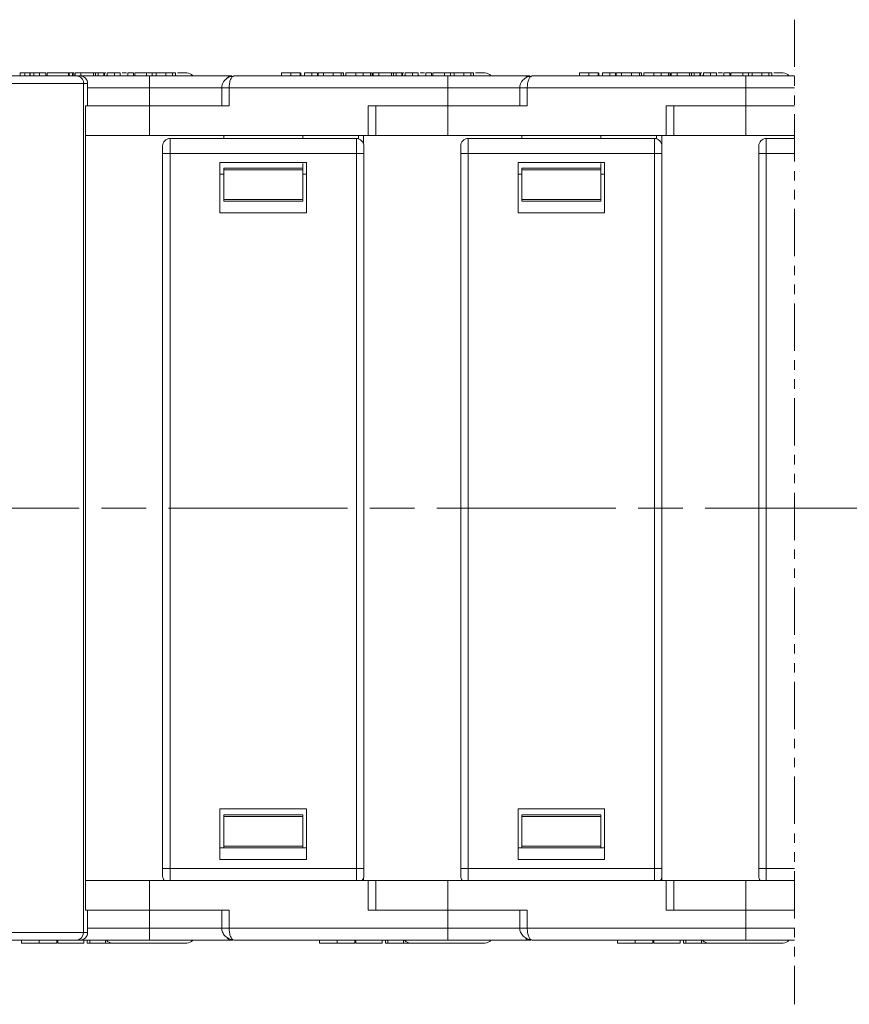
# Model space of a CAD drawing. Header units: millimetres. Extents: x 3455 to 3957, y 2 to 354.
# Tile 5 of 33: x 3721 to 3777, y 81 to 147. Entities that reach past the tile are written whole.
import ezdxf

# ---------------------------------------------------------------- set-up
doc = ezdxf.new("R2010")
doc.units = ezdxf.units.MM
for name, pattern in [('ACAD_ISO08W100', [36, 24, -3, 6, -3]), ('CENTER', [0.6, 0.375, -0.075, 0.075, -0.075]), ('PHANTOM2', [31.75, 15.875, -3.175, 3.175, -3.175, 3.175, -3.175])]:
    doc.linetypes.add(name, pattern=pattern)
doc.layers.add('中心线', color=1, linetype='CENTER', lineweight=25)

msp = doc.modelspace()

# ---------------------------------------------------------------- linework, layer by layer
at = {"color": 3, "linetype": 'PHANTOM2', "lineweight": 9, "ltscale": 0.2}
msp.add_line((3772.843, 146.742), (3772.843, 80.659), dxfattribs=at)
at = {"color": 7, "linetype": 'Continuous', "lineweight": 15}
for p, q in [((3724.663, 142.968), (3695.183, 142.968)), ((3720.88, 142.968), (3720.88, 143.168)), ((3721.21, 143.168), (3721.21, 142.968)), ((3721.21, 143.168), (3721.543, 143.168)), ((3721.543, 143.168), (3721.543, 142.968)), ((3721.543, 143.168), (3721.57, 143.168)), ((3721.57, 142.968), (3721.57, 143.168)), ((3721.809, 143.168), (3721.57, 143.168)), ((3721.809, 143.168), (3721.809, 142.968)), ((3722.191, 143.168), (3722.191, 142.968)), ((3722.619, 142.968), (3722.619, 143.168)), ((3722.619, 143.168), (3722.619, 142.968)), ((3722.696, 143.168), (3722.696, 142.968)), ((3724.131, 143.168), (3722.696, 143.168)), ((3724.131, 143.168), (3724.131, 142.968)), ((3724.143, 143.168), (3724.131, 143.168)), ((3724.143, 142.968), (3724.143, 143.168)), ((3724.167, 143.168), (3724.143, 143.168)), ((3724.167, 143.168), (3724.167, 142.968)), ((3724.179, 143.168), (3724.167, 143.168)), ((3724.179, 143.168), (3724.179, 142.968)), ((3724.34, 143.168), (3724.179, 143.168)), ((3724.5, 143.168), (3724.34, 143.168)), ((3724.401, 142.968), (3724.401, 143.168)), ((3724.5, 142.968), (3724.5, 143.168)), ((3724.964, 143.168), (3724.579, 143.168)), ((3724.579, 142.968), (3724.579, 143.168)), ((3724.912, 142.968), (3724.663, 142.968)), ((3729.579, 142.968), (3724.915, 142.968)), ((3724.964, 143.168), (3724.964, 142.968)), ((3725.81, 143.168), (3724.964, 143.168)), ((3725.81, 142.968), (3725.81, 143.168)), ((3725.938, 143.168), (3725.81, 143.168)), ((3725.938, 142.968), (3725.938, 143.168)), ((3726.116, 143.168), (3725.938, 143.168)), ((3726.116, 142.968), (3726.116, 143.168)), ((3726.501, 143.168), (3726.116, 143.168)), ((3726.501, 143.168), (3726.501, 142.968)), ((3726.547, 142.968), (3726.547, 143.168)), ((3726.73, 142.968), (3726.73, 143.168)), ((3727.125, 143.168), (3727.079, 143.168)), ((3727.218, 142.968), (3727.218, 143.168)), ((3727.218, 143.168), (3727.602, 143.168)), ((3727.602, 142.968), (3727.602, 143.168)), ((3728.114, 142.968), (3728.114, 143.168)), ((3728.499, 143.168), (3728.114, 143.168)), ((3728.499, 143.168), (3728.499, 142.968)), ((3728.574, 142.968), (3728.574, 143.168)), ((3729.369, 143.168), (3728.574, 143.168)), ((3729.369, 142.968), (3729.369, 143.168)), ((3729.754, 143.168), (3729.369, 143.168)), ((3729.579, 142.168), (3729.579, 142.968)), ((3729.754, 143.168), (3729.754, 142.968)), ((3730.01, 143.168), (3729.754, 143.168)), ((3730.01, 142.968), (3730.01, 143.168)), ((3730.663, 142.968), (3730.663, 143.168)), ((3731.119, 142.968), (3731.119, 143.168)), ((3731.317, 142.968), (3731.317, 143.168)), ((3735.249, 142.968), (3735.185, 142.939)), ((3749.579, 142.968), (3735.249, 142.968)), ((3738.43, 142.968), (3738.43, 143.168)), ((3739.048, 142.968), (3739.048, 143.168)), ((3739.668, 142.968), (3739.668, 143.168)), ((3739.69, 143.168), (3739.668, 143.168)), ((3739.712, 142.968), (3739.712, 143.168)), ((3739.967, 142.968), (3739.967, 143.168)), ((3740.454, 142.968), (3740.454, 143.168)), ((3740.454, 143.168), (3740.839, 143.168)), ((3740.839, 142.968), (3740.839, 143.168)), ((3740.88, 142.968), (3740.88, 143.168)), ((3741.248, 142.968), (3741.248, 143.168)), ((3741.716, 143.168), (3741.653, 143.168)), ((3741.903, 143.168), (3741.903, 142.968)), ((3742.439, 142.968), (3742.439, 143.168)), ((3742.581, 142.968), (3742.581, 143.168)), ((3742.734, 143.168), (3742.734, 142.968)), ((3742.734, 143.168), (3743.411, 143.168)), ((3743.411, 142.968), (3743.411, 143.168)), ((3744.34, 143.168), (3743.758, 143.168)), ((3743.896, 142.968), (3743.896, 143.168)), ((3744.5, 143.168), (3744.34, 143.168)), ((3744.401, 142.968), (3744.401, 143.168)), ((3744.5, 142.968), (3744.5, 143.168)), ((3744.964, 143.168), (3744.579, 143.168)), ((3744.579, 142.968), (3744.579, 143.168)), ((3744.964, 143.168), (3744.964, 142.968)), ((3745.81, 143.168), (3744.964, 143.168)), ((3745.81, 142.968), (3745.81, 143.168)), ((3745.938, 143.168), (3745.81, 143.168)), ((3745.938, 142.968), (3745.938, 143.168)), ((3746.116, 143.168), (3745.938, 143.168)), ((3746.116, 142.968), (3746.116, 143.168)), ((3746.501, 143.168), (3746.116, 143.168)), ((3746.501, 143.168), (3746.501, 142.968)), ((3746.547, 142.968), (3746.547, 143.168)), ((3746.73, 142.968), (3746.73, 143.168)), ((3747.125, 143.168), (3747.079, 143.168)), ((3747.218, 142.968), (3747.218, 143.168)), ((3747.218, 143.168), (3747.602, 143.168)), ((3747.602, 142.968), (3747.602, 143.168)), ((3748.499, 143.168), (3748.114, 143.168)), ((3748.114, 142.968), (3748.114, 143.168)), ((3748.499, 143.168), (3748.499, 142.968)), ((3748.574, 142.968), (3748.574, 143.168)), ((3749.369, 143.168), (3748.574, 143.168)), ((3749.369, 142.968), (3749.369, 143.168)), ((3749.754, 143.168), (3749.369, 143.168)), ((3749.579, 142.168), (3749.579, 142.968)), ((3749.754, 143.168), (3749.754, 142.968)), ((3750.01, 143.168), (3749.754, 143.168)), ((3750.01, 142.968), (3750.01, 143.168)), ((3750.663, 142.968), (3750.663, 143.168)), ((3751.119, 142.968), (3751.119, 143.168)), ((3751.317, 142.968), (3751.317, 143.168)), ((3755.249, 142.968), (3755.185, 142.939)), ((3769.579, 142.968), (3755.249, 142.968)), ((3758.43, 142.968), (3758.43, 143.168)), ((3759.048, 142.968), (3759.048, 143.168)), ((3759.668, 142.968), (3759.668, 143.168)), ((3759.69, 143.168), (3759.668, 143.168)), ((3759.712, 142.968), (3759.712, 143.168)), ((3759.967, 142.968), (3759.967, 143.168)), ((3760.454, 142.968), (3760.454, 143.168)), ((3760.454, 143.168), (3760.839, 143.168)), ((3760.839, 142.968), (3760.839, 143.168)), ((3760.88, 142.968), (3760.88, 143.168)), ((3761.248, 142.968), (3761.248, 143.168)), ((3761.716, 143.168), (3761.653, 143.168)), ((3761.903, 143.168), (3761.903, 142.968)), ((3762.439, 142.968), (3762.439, 143.168)), ((3762.581, 142.968), (3762.581, 143.168)), ((3762.734, 143.168), (3762.734, 142.968)), ((3762.734, 143.168), (3763.411, 143.168)), ((3763.411, 142.968), (3763.411, 143.168)), ((3764.34, 143.168), (3763.758, 143.168)), ((3763.896, 142.968), (3763.896, 143.168)), ((3764.5, 143.168), (3764.34, 143.168)), ((3764.401, 142.968), (3764.401, 143.168)), ((3764.5, 142.968), (3764.5, 143.168)), ((3764.964, 143.168), (3764.579, 143.168)), ((3764.579, 142.968), (3764.579, 143.168)), ((3764.964, 143.168), (3764.964, 142.968)), ((3765.81, 143.168), (3764.964, 143.168)), ((3765.81, 142.968), (3765.81, 143.168)), ((3765.938, 143.168), (3765.81, 143.168)), ((3765.938, 142.968), (3765.938, 143.168)), ((3766.116, 143.168), (3765.938, 143.168)), ((3766.116, 142.968), (3766.116, 143.168)), ((3766.501, 143.168), (3766.116, 143.168)), ((3766.501, 143.168), (3766.501, 142.968)), ((3766.547, 142.968), (3766.547, 143.168)), ((3766.73, 142.968), (3766.73, 143.168)), ((3767.125, 143.168), (3767.079, 143.168)), ((3767.218, 142.968), (3767.218, 143.168)), ((3767.218, 143.168), (3767.602, 143.168)), ((3767.602, 142.968), (3767.602, 143.168)), ((3768.114, 142.968), (3768.114, 143.168)), ((3768.499, 143.168), (3768.114, 143.168)), ((3768.499, 143.168), (3768.499, 142.968)), ((3768.574, 142.968), (3768.574, 143.168)), ((3769.369, 143.168), (3768.574, 143.168)), ((3769.754, 143.168), (3769.369, 143.168)), ((3769.369, 142.968), (3769.369, 143.168)), ((3769.579, 142.168), (3769.579, 142.968)), ((3769.754, 143.168), (3769.754, 142.968)), ((3770.01, 143.168), (3769.754, 143.168)), ((3770.01, 142.968), (3770.01, 143.168)), ((3770.663, 142.968), (3770.663, 143.168)), ((3771.119, 142.968), (3771.119, 143.168)), ((3771.317, 142.968), (3771.317, 143.168)), ((3695.165, 142.468), (3725.144, 142.468)), ((3725.144, 142.468), (3725.144, 113.968)), ((3725.144, 142.468), (3725.412, 142.468)), ((3725.412, 142.468), (3725.412, 140.968)), ((3725.415, 142.468), (3725.412, 142.468)), ((3725.415, 140.968), (3725.415, 142.468)), ((3725.415, 142.168), (3729.579, 142.168)), ((3729.579, 142.168), (3729.579, 140.968)), ((3734.461, 142.168), (3729.579, 142.168)), ((3734.414, 142.168), (3734.414, 140.968)), ((3734.914, 142.168), (3734.414, 142.168)), ((3734.914, 142.168), (3749.579, 142.168)), ((3734.914, 140.968), (3734.914, 142.168)), ((3749.579, 142.168), (3749.579, 140.968)), ((3754.441, 142.168), (3749.579, 142.168)), ((3754.414, 142.168), (3754.414, 140.968)), ((3754.914, 142.168), (3754.414, 142.168)), ((3754.914, 140.968), (3754.914, 142.168)), ((3754.914, 142.168), (3769.579, 142.168)), ((3769.579, 142.168), (3769.579, 140.968)), ((3772.843, 142.168), (3769.579, 142.168)), ((3725.274, 140.968), (3725.274, 113.968)), ((3725.412, 140.968), (3725.274, 140.968)), ((3725.415, 140.968), (3725.412, 140.968)), ((3725.415, 140.968), (3729.579, 140.968)), ((3729.579, 138.968), (3729.579, 140.968)), ((3729.579, 140.968), (3734.914, 140.968)), ((3744.244, 140.968), (3744.244, 138.968)), ((3744.244, 140.968), (3749.579, 140.968)), ((3744.744, 138.968), (3744.744, 140.968)), ((3749.579, 138.968), (3749.579, 140.968)), ((3749.579, 140.968), (3754.914, 140.968)), ((3764.244, 140.968), (3764.244, 138.968)), ((3764.244, 140.968), (3769.579, 140.968)), ((3764.744, 138.968), (3764.744, 140.968)), ((3769.579, 138.968), (3769.579, 140.968)), ((3769.579, 140.968), (3772.843, 140.968)), ((3729.579, 138.968), (3725.274, 138.968)), ((3744.244, 138.968), (3729.579, 138.968)), ((3734.549, 138.968), (3734.549, 138.768)), ((3739.849, 138.968), (3739.849, 138.768)), ((3743.596, 138.968), (3743.596, 138.746)), ((3743.935, 138.388), (3743.935, 138.968)), ((3744.244, 138.968), (3744.744, 138.968)), ((3749.579, 138.968), (3744.744, 138.968)), ((3764.244, 138.968), (3749.579, 138.968)), ((3754.549, 138.968), (3754.549, 138.768)), ((3759.849, 138.968), (3759.849, 138.768)), ((3763.596, 138.968), (3763.596, 138.746)), ((3763.935, 138.388), (3763.935, 138.968)), ((3764.244, 138.968), (3764.744, 138.968)), ((3769.579, 138.968), (3764.744, 138.968)), ((3772.843, 138.968), (3769.579, 138.968)), ((3730.949, 138.768), (3730.949, 137.768)), ((3743.449, 138.768), (3730.949, 138.768)), ((3743.449, 137.768), (3743.449, 138.768)), ((3750.949, 138.768), (3750.949, 137.768)), ((3763.449, 138.768), (3750.949, 138.768)), ((3763.449, 137.768), (3763.449, 138.768)), ((3770.949, 138.768), (3770.949, 137.768)), ((3772.843, 138.768), (3770.949, 138.768)), ((3730.949, 137.768), (3730.449, 137.768)), ((3730.449, 137.768), (3730.449, 113.968)), ((3730.949, 137.768), (3743.449, 137.768)), ((3730.949, 113.968), (3730.949, 137.768)), ((3743.949, 137.768), (3743.449, 137.768)), ((3743.449, 137.768), (3743.449, 113.968)), ((3743.949, 113.968), (3743.949, 137.768)), ((3750.949, 137.768), (3750.449, 137.768)), ((3750.449, 137.768), (3750.449, 113.968)), ((3750.949, 137.768), (3763.449, 137.768)), ((3750.949, 113.968), (3750.949, 137.768)), ((3763.949, 137.768), (3763.449, 137.768)), ((3763.449, 137.768), (3763.449, 113.968)), ((3763.949, 113.968), (3763.949, 137.768)), ((3770.949, 137.768), (3770.449, 137.768)), ((3770.449, 137.768), (3770.449, 113.968)), ((3770.949, 137.768), (3772.843, 137.768)), ((3770.949, 113.968), (3770.949, 137.768)), ((3740.099, 137.168), (3734.299, 137.168)), ((3734.299, 133.768), (3734.299, 137.168)), ((3739.849, 137.101), (3739.849, 136.768)), ((3740.099, 133.768), (3740.099, 137.168)), ((3760.099, 137.168), (3754.299, 137.168)), ((3754.299, 133.768), (3754.299, 137.168)), ((3759.849, 137.101), (3759.849, 136.768)), ((3760.099, 133.768), (3760.099, 137.168)), ((3734.299, 136.368), (3734.549, 136.368)), ((3739.849, 136.768), (3734.549, 136.768)), ((3734.549, 136.768), (3734.549, 136.668)), ((3739.849, 136.668), (3734.549, 136.668)), ((3734.549, 136.668), (3734.549, 134.668)), ((3739.849, 136.668), (3739.849, 136.768)), ((3739.849, 136.668), (3739.849, 134.668)), ((3739.849, 136.368), (3740.099, 136.368)), ((3754.299, 136.368), (3754.549, 136.368)), ((3759.849, 136.768), (3754.549, 136.768)), ((3754.549, 136.768), (3754.549, 136.668)), ((3759.849, 136.668), (3754.549, 136.668)), ((3754.549, 136.668), (3754.549, 134.668)), ((3759.849, 136.668), (3759.849, 136.768)), ((3759.849, 136.668), (3759.849, 134.668)), ((3759.849, 136.368), (3760.099, 136.368)), ((3734.549, 134.668), (3739.849, 134.668)), ((3734.549, 134.668), (3734.549, 134.568)), ((3734.549, 134.568), (3739.849, 134.568)), ((3739.849, 134.568), (3739.849, 134.668)), ((3754.549, 134.668), (3759.849, 134.668)), ((3754.549, 134.668), (3754.549, 134.568)), ((3754.549, 134.568), (3759.849, 134.568)), ((3759.849, 134.568), (3759.849, 134.668)), ((3740.099, 133.768), (3734.299, 133.768)), ((3760.099, 133.768), (3754.299, 133.768)), ((3725.144, 113.968), (3725.144, 85.468)), ((3725.274, 113.968), (3725.274, 86.968)), ((3730.449, 113.968), (3730.449, 89.768)), ((3730.949, 89.768), (3730.949, 113.968)), ((3743.449, 113.968), (3743.449, 89.768)), ((3743.949, 89.768), (3743.949, 113.968)), ((3750.449, 113.968), (3750.449, 89.768)), ((3750.949, 89.768), (3750.949, 113.968)), ((3763.449, 113.968), (3763.449, 89.768)), ((3763.949, 89.768), (3763.949, 113.968)), ((3770.449, 113.968), (3770.449, 89.768)), ((3770.949, 89.768), (3770.949, 113.968)), ((3734.299, 93.768), (3734.299, 90.368)), ((3734.299, 93.768), (3740.099, 93.768)), ((3739.849, 93.368), (3734.549, 93.368)), ((3734.549, 93.368), (3734.549, 93.268)), ((3739.849, 93.268), (3734.549, 93.268)), ((3734.549, 93.268), (3734.549, 91.268)), ((3739.849, 93.268), (3739.849, 93.368)), ((3739.849, 93.268), (3739.849, 91.268)), ((3740.099, 93.768), (3740.099, 90.368)), ((3754.299, 93.768), (3760.099, 93.768)), ((3754.299, 93.768), (3754.299, 90.368)), ((3759.849, 93.368), (3754.549, 93.368)), ((3754.549, 93.368), (3754.549, 93.268)), ((3759.849, 93.268), (3754.549, 93.268)), ((3754.549, 93.268), (3754.549, 91.268)), ((3759.849, 93.268), (3759.849, 93.368)), ((3759.849, 93.268), (3759.849, 91.268)), ((3760.099, 93.768), (3760.099, 90.368)), ((3734.549, 91.268), (3739.849, 91.268)), ((3734.549, 91.268), (3734.549, 91.168)), ((3739.849, 91.168), (3739.849, 91.268)), ((3754.549, 91.268), (3759.849, 91.268)), ((3754.549, 91.268), (3754.549, 91.168)), ((3759.849, 91.168), (3759.849, 91.268)), ((3734.549, 91.168), (3734.299, 91.168)), ((3734.549, 91.168), (3739.849, 91.168)), ((3740.099, 91.168), (3739.849, 91.168)), ((3754.549, 91.168), (3754.299, 91.168)), ((3754.549, 91.168), (3759.849, 91.168)), ((3760.099, 91.168), (3759.849, 91.168)), ((3734.299, 90.368), (3740.099, 90.368)), ((3754.299, 90.368), (3760.099, 90.368)), ((3730.449, 89.768), (3730.949, 89.768)), ((3743.449, 89.768), (3730.949, 89.768)), ((3730.949, 89.768), (3730.949, 88.968)), ((3743.449, 89.768), (3743.949, 89.768)), ((3743.449, 88.968), (3743.449, 89.768)), ((3750.449, 89.768), (3750.949, 89.768)), ((3763.449, 89.768), (3750.949, 89.768)), ((3750.949, 89.768), (3750.949, 88.968)), ((3763.449, 89.768), (3763.949, 89.768)), ((3763.449, 88.968), (3763.449, 89.768)), ((3770.449, 89.768), (3770.949, 89.768)), ((3772.843, 89.768), (3770.949, 89.768)), ((3770.949, 89.768), (3770.949, 88.968)), ((3725.274, 88.968), (3729.579, 88.968)), ((3729.579, 86.968), (3729.579, 88.968)), ((3729.579, 88.968), (3744.244, 88.968)), ((3743.935, 88.968), (3743.935, 89.149)), ((3744.244, 88.968), (3744.244, 86.968)), ((3744.744, 88.968), (3744.244, 88.968)), ((3744.744, 86.968), (3744.744, 88.968)), ((3744.744, 88.968), (3749.579, 88.968)), ((3749.579, 86.968), (3749.579, 88.968)), ((3749.579, 88.968), (3764.244, 88.968)), ((3763.935, 88.968), (3763.935, 89.149)), ((3764.244, 88.968), (3764.244, 86.968)), ((3764.744, 88.968), (3764.244, 88.968)), ((3764.744, 86.968), (3764.744, 88.968)), ((3764.744, 88.968), (3769.579, 88.968)), ((3769.579, 86.968), (3769.579, 88.968)), ((3769.579, 88.968), (3772.843, 88.968)), ((3725.274, 86.968), (3725.412, 86.968)), ((3725.412, 86.968), (3725.412, 85.468)), ((3725.412, 86.968), (3725.415, 86.968)), ((3725.415, 85.468), (3725.415, 86.968)), ((3725.415, 86.968), (3729.579, 86.968)), ((3729.579, 86.968), (3729.579, 85.768)), ((3734.914, 86.968), (3729.579, 86.968)), ((3734.414, 86.968), (3734.414, 85.768)), ((3734.914, 85.768), (3734.914, 86.968)), ((3744.244, 86.968), (3749.579, 86.968)), ((3754.914, 86.968), (3749.579, 86.968)), ((3749.579, 86.968), (3749.579, 85.768)), ((3754.414, 86.968), (3754.414, 85.768)), ((3754.914, 85.768), (3754.914, 86.968)), ((3764.244, 86.968), (3769.579, 86.968)), ((3772.843, 86.968), (3769.579, 86.968)), ((3769.579, 86.968), (3769.579, 85.768)), ((3725.144, 85.468), (3695.165, 85.468)), ((3725.412, 85.468), (3725.144, 85.468)), ((3725.412, 85.468), (3725.415, 85.468)), ((3729.579, 85.768), (3725.415, 85.768)), ((3729.579, 85.768), (3729.579, 84.968)), ((3729.579, 85.768), (3734.431, 85.768)), ((3734.414, 85.768), (3734.914, 85.768)), ((3749.579, 85.768), (3734.914, 85.768)), ((3749.579, 85.768), (3749.579, 84.968)), ((3749.579, 85.768), (3754.441, 85.768)), ((3754.414, 85.768), (3754.914, 85.768)), ((3769.579, 85.768), (3754.914, 85.768)), ((3769.579, 85.768), (3769.579, 84.968)), ((3769.579, 85.768), (3772.843, 85.768)), ((3695.183, 84.968), (3724.663, 84.968)), ((3720.977, 84.968), (3720.977, 84.768)), ((3722.159, 84.768), (3722.159, 84.968)), ((3723.348, 84.968), (3723.348, 84.768)), ((3723.41, 84.768), (3723.41, 84.968)), ((3723.41, 84.768), (3725.173, 84.768)), ((3724.663, 84.968), (3724.912, 84.968)), ((3724.915, 84.968), (3729.579, 84.968)), ((3725.173, 84.968), (3725.173, 84.768)), ((3725.395, 84.968), (3725.395, 84.768)), ((3725.395, 84.768), (3725.556, 84.768)), ((3725.556, 84.968), (3725.556, 84.768)), ((3725.556, 84.768), (3726.613, 84.768)), ((3726.613, 84.768), (3726.613, 84.968)), ((3726.613, 84.768), (3727.094, 84.768)), ((3735.249, 84.968), (3749.579, 84.968)), ((3740.977, 84.968), (3740.977, 84.768)), ((3742.159, 84.768), (3742.159, 84.968)), ((3743.348, 84.968), (3743.348, 84.768)), ((3743.41, 84.768), (3743.41, 84.968)), ((3743.41, 84.768), (3745.173, 84.768)), ((3745.173, 84.968), (3745.173, 84.768)), ((3745.395, 84.968), (3745.395, 84.768)), ((3745.395, 84.768), (3745.556, 84.768)), ((3745.556, 84.968), (3745.556, 84.768)), ((3745.556, 84.768), (3746.613, 84.768)), ((3746.613, 84.768), (3746.613, 84.968)), ((3746.613, 84.768), (3747.094, 84.768)), ((3755.249, 84.968), (3769.579, 84.968)), ((3760.977, 84.968), (3760.977, 84.768)), ((3762.159, 84.768), (3762.159, 84.968)), ((3763.348, 84.968), (3763.348, 84.768)), ((3763.41, 84.768), (3763.41, 84.968)), ((3763.41, 84.768), (3765.173, 84.768)), ((3765.173, 84.968), (3765.173, 84.768)), ((3765.395, 84.968), (3765.395, 84.768)), ((3765.395, 84.768), (3765.556, 84.768)), ((3765.556, 84.968), (3765.556, 84.768)), ((3765.556, 84.768), (3766.613, 84.768)), ((3766.613, 84.768), (3766.613, 84.968)), ((3766.613, 84.768), (3767.094, 84.768))]:
    msp.add_line(p, q, dxfattribs=at)
at = {"color": 7, "linetype": 'Continuous', "lineweight": 15, "flags": 128}
for points in [[(3726.73, 143.027), (3726.725, 143.022), (3726.679, 142.968)], [(3735.249, 142.968), (3735.184, 142.959), (3735.151, 142.946)], [(3746.73, 143.027), (3746.725, 143.022), (3746.679, 142.968)], [(3755.249, 142.968), (3755.184, 142.959), (3755.151, 142.946)], [(3766.73, 143.027), (3766.725, 143.022), (3766.679, 142.968)], [(3735.156, 84.988), (3735.184, 84.978), (3735.249, 84.968)], [(3755.156, 84.988), (3755.184, 84.978), (3755.249, 84.968)]]:
    msp.add_lwpolyline(points, dxfattribs=at)
at = {"color": 7, "linetype": 'Continuous', "lineweight": 15}
for centre, radius, start, end in [((3724.912, 142.469), 0.5, 359.98045, 89.98044), ((3724.915, 142.468), 0.5, 0, 90), ((3732.079, 142.668), 0.5, 37.71782, 90), ((3735.027, 142.726), 0.255, 113.20953, 157.73513), ((3752.079, 142.668), 0.5, 37.71782, 90), ((3755.027, 142.726), 0.255, 113.20953, 157.73513), ((3772.079, 142.668), 0.5, 37.71782, 90), ((3730.949, 138.268), 0.5, 90, 180), ((3743.449, 138.268), 0.5, 360, 90), ((3750.949, 138.268), 0.5, 90, 180), ((3763.449, 138.268), 0.5, 360, 90), ((3770.949, 138.268), 0.5, 90, 180), ((3730.949, 89.268), 0.5, 180, 216.8699), ((3743.449, 89.268), 0.5, 323.1301, 360), ((3750.949, 89.268), 0.5, 180, 216.8699), ((3763.449, 89.268), 0.5, 323.1301, 360), ((3770.949, 89.268), 0.5, 180, 216.8699), ((3724.912, 85.468), 0.5, 270.01956, 0.01955), ((3724.915, 85.468), 0.5, 270, 0), ((3727.079, 85.268), 0.5, 216.8699, 270), ((3732.079, 85.268), 0.5, 270, 322.46944), ((3735.021, 85.215), 0.252, 201.51732, 259.16037), ((3747.079, 85.268), 0.5, 216.8699, 270), ((3752.079, 85.268), 0.5, 270, 322.46944), ((3755.021, 85.215), 0.252, 201.51732, 259.16037), ((3767.079, 85.268), 0.5, 216.8699, 270), ((3772.079, 85.268), 0.5, 270, 322.46944)]:
    msp.add_arc(centre, radius, start, end, dxfattribs=at)
for centre, start_param, end_param in [((3724.663, 142.468), 1.570796, 3.141593), ((3724.663, 85.468), 0, 1.570796)]:
    msp.add_ellipse(centre, major_axis=(0, -0.5), ratio=0.962384, start_param=start_param, end_param=end_param, dxfattribs=at)
for points, knots in [([(3721.248, 143.168), (3721.215, 143.168), (3721.116, 143.168), (3720.99, 143.168), (3720.894, 143.168), (3720.885, 143.168), (3720.88, 143.168)], [0, 0, 0, 0, 0.123656, 0.374684, 0.666245, 1, 1, 1, 1]), ([(3722.191, 143.168), (3722.175, 143.168), (3722.142, 143.168), (3722.092, 143.168), (3722.042, 143.168), (3721.978, 143.168), (3721.901, 143.168), (3721.84, 143.168), (3721.809, 143.168)], [0, 0, 0, 0, 0.1306689, 0.2616352, 0.3923112, 0.5231243, 0.7614614, 1, 1, 1, 1]), ([(3722.619, 143.168), (3722.61, 143.168), (3722.596, 143.168), (3722.487, 143.168), (3722.349, 143.168), (3722.239, 143.168), (3722.191, 143.168)], [0, 0, 0, 0, 0.321413, 0.564125, 0.808245, 1, 1, 1, 1]), ([(3724.214, 143.168), (3724.219, 143.168), (3724.271, 143.168), (3724.336, 143.168), (3724.394, 143.168), (3724.399, 143.168), (3724.401, 143.168)], [0, 0, 0, 0, 0.0379426, 0.3884363, 0.772965, 1, 1, 1, 1]), ([(3726.634, 143.168), (3726.622, 143.168), (3726.548, 143.168), (3726.548, 143.168), (3726.547, 143.168)], [0, 0, 0, 0, 0.158241, 1, 1, 1, 1]), ([(3726.73, 143.168), (3726.792, 143.168), (3726.912, 143.168), (3727.077, 143.168), (3727.17, 143.168), (3727.218, 143.168)], [0, 0, 0, 0, 0.340777, 0.666506, 1, 1, 1, 1]), ([(3728.021, 143.168), (3727.947, 143.168), (3727.839, 143.168), (3727.76, 143.168), (3727.735, 143.168)], [0, 0, 0, 0, 0.693123, 1, 1, 1, 1]), ([(3735.086, 142.968), (3734.887, 142.968), (3734.23, 142.968), (3732.909, 142.968), (3731.251, 142.968), (3730.126, 142.968), (3729.579, 142.968)], [0, 0, 0, 0, 0.1317256, 0.4346917, 0.7255651, 1, 1, 1, 1]), ([(3730.663, 143.168), (3730.595, 143.168), (3730.465, 143.168), (3730.292, 143.168), (3730.156, 143.168), (3730.021, 143.168), (3730.014, 143.168), (3730.009, 143.168)], [0, 0, 0, 0, 0.147573, 0.284708, 0.42143, 0.569087, 1, 1, 1, 1]), ([(3731.119, 143.168), (3731.097, 143.168), (3731.052, 143.168), (3730.969, 143.168), (3730.878, 143.168), (3730.796, 143.168), (3730.724, 143.168), (3730.683, 143.168), (3730.663, 143.168)], [0, 0, 0, 0, 0.193766, 0.39358, 0.576637, 0.765409, 0.88229, 1, 1, 1, 1]), ([(3731.317, 143.168), (3731.316, 143.168), (3731.313, 143.168), (3731.293, 143.168), (3731.263, 143.168), (3731.23, 143.168), (3731.185, 143.168), (3731.141, 143.168), (3731.119, 143.168)], [0, 0, 0, 0, 0.236152, 0.473855, 0.601652, 0.730266, 0.863502, 1, 1, 1, 1]), ([(3732.079, 143.168), (3732.044, 143.168), (3731.99, 143.168), (3731.715, 143.168), (3731.528, 143.168), (3731.453, 143.168)], [0, 0, 0, 0, 0.523751, 0.808868, 1, 1, 1, 1]), ([(3735.184, 142.953), (3735.12, 142.945), (3734.971, 142.926), (3734.788, 142.834), (3734.635, 142.707), (3734.522, 142.563), (3734.433, 142.376), (3734.421, 142.239), (3734.415, 142.168)], [0, 0, 0, 0, 0.163713, 0.378531, 0.509097, 0.657229, 0.822903, 1, 1, 1, 1]), ([(3735.185, 142.939), (3735.165, 142.932), (3735.101, 142.912), (3735.026, 142.78), (3734.968, 142.613), (3734.938, 142.471), (3734.918, 142.321), (3734.916, 142.219), (3734.914, 142.168)], [0, 0, 0, 0, 0.135679, 0.438638, 0.587386, 0.730058, 0.86734, 1, 1, 1, 1]), ([(3739.048, 143.168), (3738.947, 143.168), (3738.789, 143.168), (3738.608, 143.168), (3738.495, 143.168), (3738.438, 143.168), (3738.432, 143.168), (3738.43, 143.168)], [0, 0, 0, 0, 0.288996, 0.450693, 0.612382, 0.824011, 1, 1, 1, 1]), ([(3739.668, 143.168), (3739.64, 143.168), (3739.585, 143.168), (3739.431, 143.168), (3739.245, 143.168), (3739.115, 143.168), (3739.048, 143.168)], [0, 0, 0, 0, 0.254384, 0.503489, 0.74052, 1, 1, 1, 1]), ([(3739.967, 143.168), (3740.029, 143.168), (3740.149, 143.168), (3740.314, 143.168), (3740.407, 143.168), (3740.454, 143.168)], [0, 0, 0, 0, 0.340777, 0.666506, 1, 1, 1, 1]), ([(3741.299, 143.168), (3741.248, 143.168), (3741.131, 143.168), (3740.989, 143.168), (3740.894, 143.168), (3740.885, 143.168), (3740.88, 143.168)], [0, 0, 0, 0, 0.1784934, 0.4138134, 0.6871296, 1, 1, 1, 1]), ([(3741.903, 143.168), (3741.809, 143.168), (3741.647, 143.168), (3741.453, 143.168), (3741.326, 143.168), (3741.267, 143.168), (3741.253, 143.168), (3741.248, 143.168)], [0, 0, 0, 0, 0.284938, 0.489037, 0.692754, 0.904788, 1, 1, 1, 1]), ([(3742.439, 143.168), (3742.413, 143.168), (3742.36, 143.168), (3742.261, 143.168), (3742.149, 143.168), (3742.049, 143.168), (3741.966, 143.168), (3741.924, 143.168), (3741.903, 143.168)], [0, 0, 0, 0, 0.198178, 0.402258, 0.594941, 0.795362, 0.897384, 1, 1, 1, 1]), ([(3742.581, 143.168), (3742.581, 143.168), (3742.579, 143.168), (3742.571, 143.168), (3742.558, 143.168), (3742.536, 143.168), (3742.499, 143.168), (3742.46, 143.168), (3742.439, 143.168)], [0, 0, 0, 0, 0.142815, 0.286331, 0.415095, 0.544797, 0.769652, 1, 1, 1, 1]), ([(3743.411, 143.168), (3743.444, 143.168), (3743.511, 143.168), (3743.625, 143.168), (3743.73, 143.168), (3743.825, 143.168), (3743.872, 143.168), (3743.896, 143.168)], [0, 0, 0, 0, 0.2061597, 0.4123253, 0.7060368, 0.8529783, 1, 1, 1, 1]), ([(3743.896, 143.168), (3743.963, 143.168), (3744.085, 143.168), (3744.236, 143.168), (3744.338, 143.168), (3744.393, 143.168), (3744.399, 143.168), (3744.401, 143.168)], [0, 0, 0, 0, 0.24221, 0.444968, 0.647176, 0.869019, 1, 1, 1, 1]), ([(3746.634, 143.168), (3746.622, 143.168), (3746.548, 143.168), (3746.548, 143.168), (3746.547, 143.168)], [0, 0, 0, 0, 0.158241, 1, 1, 1, 1]), ([(3746.73, 143.168), (3746.792, 143.168), (3746.912, 143.168), (3747.077, 143.168), (3747.17, 143.168), (3747.218, 143.168)], [0, 0, 0, 0, 0.340777, 0.666506, 1, 1, 1, 1]), ([(3748.021, 143.168), (3747.947, 143.168), (3747.839, 143.168), (3747.76, 143.168), (3747.735, 143.168)], [0, 0, 0, 0, 0.693133, 1, 1, 1, 1]), ([(3755.086, 142.968), (3754.887, 142.968), (3754.23, 142.968), (3752.909, 142.968), (3751.251, 142.968), (3750.126, 142.968), (3749.579, 142.968)], [0, 0, 0, 0, 0.131726, 0.434692, 0.725565, 1, 1, 1, 1]), ([(3750.663, 143.168), (3750.595, 143.168), (3750.465, 143.168), (3750.292, 143.168), (3750.156, 143.168), (3750.021, 143.168), (3750.014, 143.168), (3750.009, 143.168)], [0, 0, 0, 0, 0.147573, 0.284708, 0.42143, 0.569087, 1, 1, 1, 1]), ([(3751.119, 143.168), (3751.097, 143.168), (3751.052, 143.168), (3750.969, 143.168), (3750.878, 143.168), (3750.796, 143.168), (3750.724, 143.168), (3750.683, 143.168), (3750.663, 143.168)], [0, 0, 0, 0, 0.193766, 0.39358, 0.576637, 0.765409, 0.88229, 1, 1, 1, 1]), ([(3751.317, 143.168), (3751.316, 143.168), (3751.313, 143.168), (3751.293, 143.168), (3751.263, 143.168), (3751.23, 143.168), (3751.185, 143.168), (3751.141, 143.168), (3751.119, 143.168)], [0, 0, 0, 0, 0.236152, 0.473855, 0.601652, 0.730266, 0.863502, 1, 1, 1, 1]), ([(3752.079, 143.168), (3752.044, 143.168), (3751.99, 143.168), (3751.715, 143.168), (3751.528, 143.168), (3751.453, 143.168)], [0, 0, 0, 0, 0.523746, 0.808861, 1, 1, 1, 1]), ([(3755.184, 142.953), (3755.12, 142.945), (3754.971, 142.926), (3754.788, 142.834), (3754.635, 142.707), (3754.522, 142.563), (3754.433, 142.376), (3754.421, 142.239), (3754.415, 142.168)], [0, 0, 0, 0, 0.163713, 0.378531, 0.509097, 0.657229, 0.822903, 1, 1, 1, 1]), ([(3755.185, 142.939), (3755.165, 142.932), (3755.101, 142.912), (3755.026, 142.78), (3754.968, 142.613), (3754.938, 142.471), (3754.918, 142.321), (3754.916, 142.219), (3754.914, 142.168)], [0, 0, 0, 0, 0.135679, 0.438638, 0.587386, 0.730058, 0.86734, 1, 1, 1, 1]), ([(3759.048, 143.168), (3758.947, 143.168), (3758.789, 143.168), (3758.608, 143.168), (3758.495, 143.168), (3758.438, 143.168), (3758.432, 143.168), (3758.43, 143.168)], [0, 0, 0, 0, 0.288996, 0.450693, 0.612382, 0.824011, 1, 1, 1, 1]), ([(3759.668, 143.168), (3759.64, 143.168), (3759.585, 143.168), (3759.431, 143.168), (3759.245, 143.168), (3759.115, 143.168), (3759.048, 143.168)], [0, 0, 0, 0, 0.254384, 0.503489, 0.74052, 1, 1, 1, 1]), ([(3759.967, 143.168), (3760.029, 143.168), (3760.149, 143.168), (3760.314, 143.168), (3760.407, 143.168), (3760.454, 143.168)], [0, 0, 0, 0, 0.340777, 0.666506, 1, 1, 1, 1]), ([(3761.299, 143.168), (3761.248, 143.168), (3761.131, 143.168), (3760.989, 143.168), (3760.894, 143.168), (3760.885, 143.168), (3760.88, 143.168)], [0, 0, 0, 0, 0.1784934, 0.4138134, 0.6871296, 1, 1, 1, 1]), ([(3761.903, 143.168), (3761.809, 143.168), (3761.647, 143.168), (3761.453, 143.168), (3761.326, 143.168), (3761.267, 143.168), (3761.253, 143.168), (3761.248, 143.168)], [0, 0, 0, 0, 0.284938, 0.489037, 0.692754, 0.904788, 1, 1, 1, 1]), ([(3762.439, 143.168), (3762.413, 143.168), (3762.36, 143.168), (3762.261, 143.168), (3762.149, 143.168), (3762.049, 143.168), (3761.966, 143.168), (3761.924, 143.168), (3761.903, 143.168)], [0, 0, 0, 0, 0.198178, 0.402258, 0.594941, 0.795362, 0.897384, 1, 1, 1, 1]), ([(3762.581, 143.168), (3762.581, 143.168), (3762.579, 143.168), (3762.571, 143.168), (3762.558, 143.168), (3762.536, 143.168), (3762.499, 143.168), (3762.46, 143.168), (3762.439, 143.168)], [0, 0, 0, 0, 0.142815, 0.286331, 0.415095, 0.544797, 0.769652, 1, 1, 1, 1]), ([(3763.411, 143.168), (3763.444, 143.168), (3763.511, 143.168), (3763.625, 143.168), (3763.73, 143.168), (3763.825, 143.168), (3763.872, 143.168), (3763.896, 143.168)], [0, 0, 0, 0, 0.2061597, 0.4123253, 0.7060368, 0.8529783, 1, 1, 1, 1]), ([(3763.896, 143.168), (3763.963, 143.168), (3764.085, 143.168), (3764.236, 143.168), (3764.338, 143.168), (3764.393, 143.168), (3764.399, 143.168), (3764.401, 143.168)], [0, 0, 0, 0, 0.24221, 0.444968, 0.647176, 0.869019, 1, 1, 1, 1]), ([(3766.634, 143.168), (3766.622, 143.168), (3766.548, 143.168), (3766.548, 143.168), (3766.547, 143.168)], [0, 0, 0, 0, 0.158241, 1, 1, 1, 1]), ([(3766.73, 143.168), (3766.792, 143.168), (3766.912, 143.168), (3767.077, 143.168), (3767.17, 143.168), (3767.218, 143.168)], [0, 0, 0, 0, 0.340777, 0.666506, 1, 1, 1, 1]), ([(3768.021, 143.168), (3767.947, 143.168), (3767.839, 143.168), (3767.76, 143.168), (3767.735, 143.168)], [0, 0, 0, 0, 0.693133, 1, 1, 1, 1]), ([(3772.843, 142.968), (3772.31, 142.968), (3771.24, 142.968), (3770.126, 142.968), (3769.579, 142.968)], [0.440197, 0.440197, 0.440197, 0.440197, 0.7255651, 1, 1, 1, 1]), ([(3770.663, 143.168), (3770.595, 143.168), (3770.465, 143.168), (3770.292, 143.168), (3770.156, 143.168), (3770.021, 143.168), (3770.014, 143.168), (3770.009, 143.168)], [0, 0, 0, 0, 0.147573, 0.284708, 0.42143, 0.569087, 1, 1, 1, 1]), ([(3771.119, 143.168), (3771.097, 143.168), (3771.052, 143.168), (3770.969, 143.168), (3770.878, 143.168), (3770.796, 143.168), (3770.724, 143.168), (3770.683, 143.168), (3770.663, 143.168)], [0, 0, 0, 0, 0.193766, 0.39358, 0.576637, 0.765409, 0.88229, 1, 1, 1, 1]), ([(3771.317, 143.168), (3771.316, 143.168), (3771.313, 143.168), (3771.293, 143.168), (3771.263, 143.168), (3771.23, 143.168), (3771.185, 143.168), (3771.141, 143.168), (3771.119, 143.168)], [0, 0, 0, 0, 0.236152, 0.473855, 0.601652, 0.730266, 0.863502, 1, 1, 1, 1]), ([(3772.079, 143.168), (3772.044, 143.168), (3771.99, 143.168), (3771.715, 143.168), (3771.528, 143.168), (3771.453, 143.168)], [0, 0, 0, 0, 0.523746, 0.8088608, 1, 1, 1, 1]), ([(3730.449, 138.268), (3730.449, 138.262), (3730.449, 138.251), (3730.449, 138.189), (3730.449, 138.125), (3730.449, 138.045), (3730.449, 137.928), (3730.449, 137.831), (3730.449, 137.768)], [0, 0, 0, 0, 0.239443, 0.369379, 0.5, 0.629936, 0.760557, 1, 1, 1, 1]), ([(3743.949, 137.768), (3743.949, 137.831), (3743.949, 137.928), (3743.949, 138.045), (3743.949, 138.124), (3743.949, 138.189), (3743.949, 138.251), (3743.949, 138.262), (3743.949, 138.268)], [0, 0, 0, 0, 0.239443, 0.369379, 0.5, 0.629936, 0.760557, 1, 1, 1, 1]), ([(3750.449, 138.268), (3750.449, 138.262), (3750.449, 138.251), (3750.449, 138.189), (3750.449, 138.125), (3750.449, 138.045), (3750.449, 137.928), (3750.449, 137.831), (3750.449, 137.768)], [0, 0, 0, 0, 0.239443, 0.369379, 0.5, 0.629936, 0.760557, 1, 1, 1, 1]), ([(3763.949, 137.768), (3763.949, 137.831), (3763.949, 137.928), (3763.949, 138.045), (3763.949, 138.124), (3763.949, 138.189), (3763.949, 138.251), (3763.949, 138.262), (3763.949, 138.268)], [0, 0, 0, 0, 0.239443, 0.369379, 0.5, 0.629936, 0.760557, 1, 1, 1, 1]), ([(3770.449, 138.268), (3770.449, 138.262), (3770.449, 138.251), (3770.449, 138.189), (3770.449, 138.125), (3770.449, 138.045), (3770.449, 137.928), (3770.449, 137.831), (3770.449, 137.768)], [0, 0, 0, 0, 0.239443, 0.369379, 0.5, 0.629936, 0.760557, 1, 1, 1, 1]), ([(3730.449, 89.768), (3730.449, 89.705), (3730.449, 89.608), (3730.449, 89.492), (3730.449, 89.412), (3730.449, 89.348), (3730.449, 89.285), (3730.449, 89.275), (3730.449, 89.268)], [0, 0, 0, 0, 0.239443, 0.369379, 0.5, 0.629936, 0.760557, 1, 1, 1, 1]), ([(3743.949, 89.268), (3743.949, 89.275), (3743.949, 89.285), (3743.949, 89.348), (3743.949, 89.412), (3743.949, 89.492), (3743.949, 89.608), (3743.949, 89.705), (3743.949, 89.768)], [0, 0, 0, 0, 0.239443, 0.369379, 0.5, 0.629936, 0.760557, 1, 1, 1, 1]), ([(3750.449, 89.768), (3750.449, 89.705), (3750.449, 89.608), (3750.449, 89.492), (3750.449, 89.412), (3750.449, 89.348), (3750.449, 89.285), (3750.449, 89.275), (3750.449, 89.268)], [0, 0, 0, 0, 0.239443, 0.369379, 0.5, 0.629936, 0.760557, 1, 1, 1, 1]), ([(3763.949, 89.268), (3763.949, 89.275), (3763.949, 89.285), (3763.949, 89.348), (3763.949, 89.412), (3763.949, 89.492), (3763.949, 89.608), (3763.949, 89.705), (3763.949, 89.768)], [0, 0, 0, 0, 0.239443, 0.369379, 0.5, 0.629936, 0.760557, 1, 1, 1, 1]), ([(3770.449, 89.768), (3770.449, 89.705), (3770.449, 89.608), (3770.449, 89.492), (3770.449, 89.412), (3770.449, 89.348), (3770.449, 89.285), (3770.449, 89.275), (3770.449, 89.268)], [0, 0, 0, 0, 0.239443, 0.369379, 0.5, 0.629936, 0.760557, 1, 1, 1, 1]), ([(3734.415, 85.768), (3734.417, 85.724), (3734.421, 85.632), (3734.464, 85.492), (3734.537, 85.354), (3734.641, 85.23), (3734.767, 85.129), (3734.951, 85.029), (3735.091, 85.002), (3735.184, 84.984)], [0, 0, 0, 0, 0.109371, 0.228448, 0.3547995, 0.4851732, 0.6164875, 0.7465549, 1, 1, 1, 1]), ([(3734.914, 85.768), (3734.916, 85.718), (3734.918, 85.616), (3734.938, 85.466), (3734.968, 85.324), (3735.026, 85.155), (3735.121, 85.002), (3735.208, 84.979), (3735.249, 84.968)], [0, 0, 0, 0, 0.115349, 0.234722, 0.358791, 0.488149, 0.751597, 1, 1, 1, 1]), ([(3754.415, 85.768), (3754.417, 85.724), (3754.421, 85.632), (3754.464, 85.492), (3754.537, 85.354), (3754.641, 85.23), (3754.767, 85.129), (3754.951, 85.029), (3755.091, 85.002), (3755.184, 84.984)], [0, 0, 0, 0, 0.109371, 0.228448, 0.3548, 0.485173, 0.616488, 0.746555, 1, 1, 1, 1]), ([(3754.914, 85.768), (3754.916, 85.718), (3754.918, 85.616), (3754.938, 85.466), (3754.968, 85.324), (3755.026, 85.155), (3755.121, 85.002), (3755.208, 84.979), (3755.249, 84.968)], [0, 0, 0, 0, 0.115349, 0.234722, 0.358791, 0.488149, 0.751597, 1, 1, 1, 1]), ([(3720.977, 84.768), (3720.983, 84.768), (3720.996, 84.768), (3721.15, 84.768), (3721.424, 84.768), (3721.779, 84.768), (3722.028, 84.768), (3722.159, 84.768)], [0, 0, 0, 0, 0.204609, 0.411109, 0.621842, 0.801311, 1, 1, 1, 1]), ([(3722.159, 84.768), (3722.294, 84.768), (3722.565, 84.768), (3722.92, 84.768), (3723.171, 84.768), (3723.325, 84.768), (3723.34, 84.768), (3723.348, 84.768)], [0, 0, 0, 0, 0.205416, 0.413489, 0.592452, 0.772931, 1, 1, 1, 1]), ([(3727.079, 84.768), (3727.113, 84.768), (3727.164, 84.768), (3727.476, 84.768), (3727.799, 84.768), (3728.197, 84.768), (3728.779, 84.768), (3729.579, 84.768), (3730.379, 84.768), (3730.962, 84.768), (3731.359, 84.768), (3731.682, 84.768), (3731.994, 84.768), (3732.045, 84.768), (3732.079, 84.768)], [0, 0, 0, 0, 0.119721, 0.184895, 0.25, 0.315174, 0.380279, 0.5, 0.619721, 0.684895, 0.75, 0.815174, 0.880279, 1, 1, 1, 1]), ([(3735.157, 84.968), (3734.935, 84.968), (3734.256, 84.968), (3732.91, 84.968), (3731.251, 84.968), (3730.125, 84.968), (3729.579, 84.968)], [0, 0, 0, 0, 0.144855, 0.44324, 0.729715, 1, 1, 1, 1]), ([(3740.977, 84.768), (3740.983, 84.768), (3740.996, 84.768), (3741.15, 84.768), (3741.424, 84.768), (3741.779, 84.768), (3742.028, 84.768), (3742.159, 84.768)], [0, 0, 0, 0, 0.204609, 0.411109, 0.621842, 0.801311, 1, 1, 1, 1]), ([(3742.159, 84.768), (3742.294, 84.768), (3742.565, 84.768), (3742.92, 84.768), (3743.171, 84.768), (3743.325, 84.768), (3743.34, 84.768), (3743.348, 84.768)], [0, 0, 0, 0, 0.205416, 0.413489, 0.592452, 0.772931, 1, 1, 1, 1]), ([(3747.079, 84.768), (3747.113, 84.768), (3747.164, 84.768), (3747.476, 84.768), (3747.799, 84.768), (3748.197, 84.768), (3748.779, 84.768), (3749.579, 84.768), (3750.379, 84.768), (3750.962, 84.768), (3751.359, 84.768), (3751.682, 84.768), (3751.994, 84.768), (3752.045, 84.768), (3752.079, 84.768)], [0, 0, 0, 0, 0.119721, 0.184895, 0.25, 0.315174, 0.380279, 0.5, 0.619721, 0.684895, 0.75, 0.815174, 0.880279, 1, 1, 1, 1]), ([(3755.157, 84.968), (3754.935, 84.968), (3754.256, 84.968), (3752.91, 84.968), (3751.251, 84.968), (3750.125, 84.968), (3749.579, 84.968)], [0, 0, 0, 0, 0.144854, 0.443239, 0.729715, 1, 1, 1, 1]), ([(3760.977, 84.768), (3760.983, 84.768), (3760.996, 84.768), (3761.15, 84.768), (3761.424, 84.768), (3761.779, 84.768), (3762.028, 84.768), (3762.159, 84.768)], [0, 0, 0, 0, 0.204609, 0.411109, 0.621842, 0.801311, 1, 1, 1, 1]), ([(3762.159, 84.768), (3762.294, 84.768), (3762.565, 84.768), (3762.92, 84.768), (3763.171, 84.768), (3763.325, 84.768), (3763.34, 84.768), (3763.348, 84.768)], [0, 0, 0, 0, 0.205416, 0.413489, 0.592452, 0.772931, 1, 1, 1, 1]), ([(3767.079, 84.768), (3767.113, 84.768), (3767.164, 84.768), (3767.476, 84.768), (3767.799, 84.768), (3768.197, 84.768), (3768.779, 84.768), (3769.579, 84.768), (3770.379, 84.768), (3770.962, 84.768), (3771.359, 84.768), (3771.682, 84.768), (3771.994, 84.768), (3772.045, 84.768), (3772.079, 84.768)], [0, 0, 0, 0, 0.119721, 0.184895, 0.25, 0.315174, 0.380279, 0.5, 0.619721, 0.684895, 0.75, 0.815174, 0.880279, 1, 1, 1, 1]), ([(3772.843, 84.968), (3772.31, 84.968), (3771.24, 84.968), (3770.125, 84.968), (3769.579, 84.968)], [0.4486645, 0.4486645, 0.4486645, 0.4486645, 0.7297145, 1, 1, 1, 1])]:
    msp.add_open_spline(points, degree=3, knots=knots, dxfattribs=at)
at = {"layer": '中心线', "linetype": 'ACAD_ISO08W100', "lineweight": 13, "ltscale": 0.5}
msp.add_line((3886.853, 113.968), (3623.012, 113.968), dxfattribs=at)

doc.saveas('drawing.dxf')
